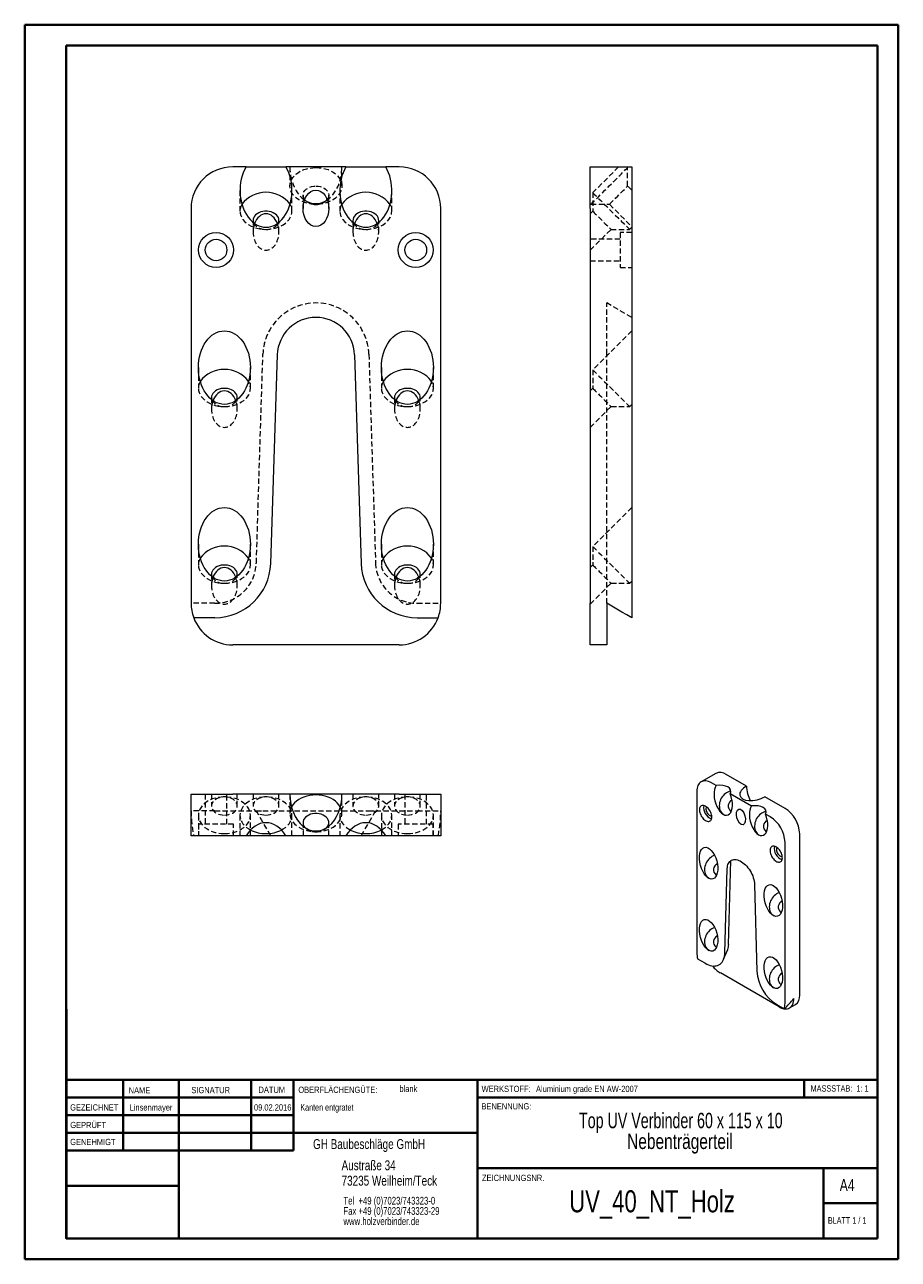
# Model space of a CAD drawing. Header units: millimetres. Extents: x 0 to 353, y 0 to 297.
# Tile 1 of 2: x 0 to 210, y 0 to 297. Entities that reach past the tile are written whole.
import ezdxf

# ---------------------------------------------------------------- set-up
doc = ezdxf.new("R2010")
doc.units = ezdxf.units.MM
doc.linetypes.add('HIDDEN', pattern=[1.905, 1.27, -0.635])
doc.styles.add('SLDTEXTSTYLE0', font='TXT', dxfattribs={"width": 0.75})
doc.styles.add('SLDTEXTSTYLE1', font='TXT', dxfattribs={"width": 0.681818})
doc.styles.add('SLDTEXTSTYLE2', font='TXT', dxfattribs={"width": 0.7})
doc.styles.add('SLDTEXTSTYLE3', font='TXT', dxfattribs={"width": 0.691667})

# ---------------------------------------------------------------- blocks, each defined once
blk = doc.blocks.new('SW_NOTE_0')
at = {"color": 0, "linetype": 'Continuous', "lineweight": 0, "char_height": 1.8521, "attachment_point": 1, "style": 'SLDTEXTSTYLE0'}
for s, insert in [('Tel  +49 (0)7023/743323-0', (0, 2.39)), ('Fax +49 (0)7023/743323-29', (0, -0.08)), ('www.holzverbinder.de', (0, -2.55))]:
    blk.add_mtext(s, dxfattribs=dict(at, insert=insert))

msp = doc.modelspace()

# ---------------------------------------------------------------- linework, layer by layer
at = {"color": 7, "linetype": 'Continuous', "lineweight": 40}
for p, q in [((0.08, 0.21), (0.08, 297.21)), ((0.08, 297.21), (210.08, 297.21)), ((210.08, 0.21), (210.08, 297.21)), ((210.08, 292.21), (210.08, 297.21)), ((10.08, 292.21), (205.08, 292.21)), ((10.08, 5.21), (10.08, 292.21)), ((205.08, 5.21), (205.08, 292.21)), ((10.11, 60.37), (10.11, 5.12)), ((205.08, 43.37), (10.11, 43.37)), ((23.71, 43.37), (23.71, 26.37)), ((37.1, 43.37), (37.1, 5.12)), ((54.51, 43.37), (54.51, 26.38)), ((64.71, 26.39), (64.71, 43.37)), ((108.91, 43.37), (108.91, 5.12)), ((187.47, 39.12), (187.47, 43.37)), ((64.71, 39.1), (10.11, 39.1)), ((205.08, 39.12), (108.91, 39.12)), ((64.71, 34.87), (10.11, 34.87)), ((108.91, 30.62), (10.11, 30.62)), ((64.71, 26.39), (10.11, 26.37)), ((108.91, 22.12), (205.08, 22.12)), ((192.08, 5.21), (192.08, 22.21)), ((37.1, 17.87), (10.11, 17.87)), ((10.11, 13.71), (10.08, 13.71)), ((205.08, 13.71), (192.08, 13.71)), ((10.11, 9.46), (10.08, 9.46)), ((10.08, 5.21), (205.08, 5.21)), ((205.08, 5.21), (180.99, 5.21)), ((0.08, 0.21), (210.08, 0.21))]:
    msp.add_line(p, q, dxfattribs=at)
at = {"color": 7, "linetype": 'Continuous', "lineweight": 15}
for p, q in [((53.3, 263.02), (50.08, 263.02)), ((53.3, 263.02), (62.87, 263.02)), ((77.3, 263.02), (62.87, 263.02)), ((77.3, 263.02), (86.87, 263.02)), ((90.08, 263.02), (86.87, 263.02)), ((136.01, 253.02), (136.01, 263.02)), ((136.01, 263.02), (146.01, 263.02)), ((146.01, 263.02), (146.01, 253.02)), ((40.08, 253.02), (40.08, 158.02)), ((100.08, 158.02), (100.08, 253.02)), ((136.01, 253.02), (136.01, 158.02)), ((146.01, 253.02), (146.01, 158.02)), ((59.22, 167.6), (60.81, 217.82)), ((79.36, 217.82), (80.95, 167.6)), ((136.01, 148.02), (136.01, 158.02)), ((140.01, 158.02), (140.01, 148.02)), ((146.01, 158.02), (146.01, 154.56)), ((45.76, 154.56), (40.7, 154.56)), ((94.41, 154.56), (99.46, 154.56)), ((90.08, 148.02), (50.08, 148.02)), ((140.01, 148.02), (136.01, 148.02)), ((166.21, 117.11), (162.68, 115.07)), ((173.57, 114.05), (168.71, 116.86)), ((166.31, 114.16), (165.17, 114.82)), ((40.08, 102.09), (40.08, 112.09)), ((40.08, 112.09), (50.08, 112.09)), ((63.83, 112.09), (50.08, 112.09)), ((76.33, 112.09), (63.83, 112.09)), ((90.08, 112.09), (76.33, 112.09)), ((90.08, 112.09), (100.08, 112.09)), ((100.08, 112.09), (100.08, 102.09)), ((161.64, 112.78), (161.64, 73.99)), ((174.8, 109.26), (169.7, 112.21)), ((182.85, 108.7), (177.99, 111.5)), ((169.77, 108.06), (169.93, 107.98)), ((179.32, 106.65), (178.18, 107.31)), ((50.08, 102.09), (40.08, 102.09)), ((53.3, 102.09), (50.08, 102.09)), ((62.87, 102.09), (53.3, 102.09)), ((77.3, 102.09), (62.87, 102.09)), ((86.87, 102.09), (77.3, 102.09)), ((90.08, 102.09), (86.87, 102.09)), ((100.08, 102.09), (90.08, 102.09)), ((178.25, 103.16), (178.41, 103.08)), ((186.39, 63.79), (186.39, 102.57)), ((182.85, 61.75), (182.85, 100.53)), ((169.3, 75.97), (169.86, 96.14)), ((166.23, 92.7), (166.39, 92.62)), ((168.4, 73.99), (168.97, 94.18)), ((175.53, 90.39), (176.09, 69.56)), ((181.79, 83.72), (181.95, 83.64)), ((166.23, 75.35), (166.39, 75.27)), ((168.09, 72.39), (169.07, 74.78)), ((163.65, 71.42), (161.86, 72.45)), ((181.44, 60.93), (167.3, 69.09)), ((181.79, 66.37), (181.95, 66.29)), ((180.85, 61.49), (182.63, 60.46)), ((183.94, 60.68), (185.35, 61.5))]:
    msp.add_line(p, q, dxfattribs=at)
at = {"color": 7, "linetype": 'HIDDEN', "lineweight": 0}
for p, q in [((63.83, 263.02), (63.83, 258.42)), ((76.33, 258.42), (76.33, 263.02)), ((142.85, 263.02), (136.64, 256.81)), ((145.02, 262.84), (144.85, 263.02)), ((145.02, 258.39), (145.02, 262.84)), ((51.83, 257.34), (51.83, 252.39)), ((64.33, 252.39), (64.33, 257.34)), ((66.98, 256.2), (66.98, 253.02)), ((73.18, 253.02), (73.18, 256.2)), ((75.83, 257.34), (75.83, 252.39)), ((88.33, 252.39), (88.33, 257.34)), ((136.64, 256.81), (136.64, 252.35)), ((146.01, 257.4), (145.02, 258.39)), ((136.01, 254.18), (136.18, 254.01)), ((136.18, 254.01), (140.64, 254.01)), ((140.64, 254.01), (146.01, 248.64)), ((54.98, 250.16), (54.98, 247.34)), ((61.18, 247.34), (61.18, 250.16)), ((78.98, 250.16), (78.98, 247.34)), ((85.18, 247.34), (85.18, 250.16)), ((136.64, 252.35), (136.01, 251.72)), ((136.01, 242.95), (141.02, 247.97)), ((141.02, 247.97), (145.48, 247.97)), ((143.21, 247.22), (143.21, 238.82)), ((146.01, 247.22), (143.21, 247.22)), ((145.48, 247.97), (146.01, 248.5)), ((143.21, 245.62), (136.01, 245.62)), ((136.01, 240.42), (143.21, 240.42)), ((143.21, 238.82), (146.01, 238.82)), ((140.01, 217.93), (140.01, 230.27)), ((146.01, 226.81), (140.01, 230.27)), ((146.01, 223.56), (136.64, 214.19)), ((55.76, 167.7), (57.34, 217.93)), ((82.82, 217.93), (84.41, 167.7)), ((140.01, 167.7), (140.01, 217.93)), ((41.83, 214.72), (41.83, 209.77)), ((54.33, 209.77), (54.33, 214.72)), ((85.83, 214.72), (85.83, 209.77)), ((98.33, 209.77), (98.33, 214.72)), ((136.64, 214.19), (136.64, 209.74)), ((136.64, 209.74), (136.01, 209.1)), ((44.98, 207.55), (44.98, 204.72)), ((51.18, 204.72), (51.18, 207.55)), ((88.98, 207.55), (88.98, 204.72)), ((95.18, 204.72), (95.18, 207.55)), ((136.01, 200.34), (141.03, 205.35)), ((141.03, 205.35), (145.48, 205.35)), ((145.48, 205.35), (146.01, 205.88)), ((146.01, 181.06), (136.64, 171.69)), ((41.83, 172.22), (41.83, 167.27)), ((54.33, 167.27), (54.33, 172.22)), ((85.83, 172.22), (85.83, 167.27)), ((98.33, 167.27), (98.33, 172.22)), ((136.64, 171.69), (136.64, 167.24)), ((136.64, 167.24), (136.01, 166.6)), ((140.01, 158.02), (140.01, 167.7)), ((44.98, 165.05), (44.98, 162.22)), ((51.18, 162.22), (51.18, 165.05)), ((88.98, 165.05), (88.98, 162.22)), ((95.18, 162.22), (95.18, 165.05)), ((145.48, 162.85), (146.01, 163.38)), ((136.01, 157.84), (141.03, 162.85)), ((141.03, 162.85), (145.48, 162.85)), ((45.76, 158.02), (40.08, 158.02)), ((94.41, 158.02), (100.08, 158.02)), ((43.48, 112.09), (43.48, 104.89)), ((44.98, 112.09), (44.98, 109.26)), ((48.68, 104.89), (48.68, 112.09)), ((51.18, 109.26), (51.18, 112.09)), ((54.98, 112.09), (54.98, 109.26)), ((61.18, 109.26), (61.18, 112.09)), ((63.83, 112.09), (63.83, 107.49)), ((76.33, 107.49), (76.33, 112.09)), ((78.98, 112.09), (78.98, 109.26)), ((85.18, 109.26), (85.18, 112.09)), ((88.98, 112.09), (88.98, 109.26)), ((91.48, 112.09), (91.48, 104.89)), ((95.18, 109.26), (95.18, 112.09)), ((96.68, 104.89), (96.68, 112.09)), ((45.76, 108.09), (40.08, 108.09)), ((41.83, 107.03), (41.83, 102.09)), ((45.76, 108.09), (55.76, 108.09)), ((51.83, 107.04), (51.83, 102.09)), ((54.33, 102.09), (54.33, 107.03)), ((59.22, 102.09), (55.76, 108.09)), ((55.76, 108.09), (57.34, 108.09)), ((57.34, 108.09), (82.82, 108.09)), ((64.33, 102.09), (64.33, 107.04)), ((75.83, 107.04), (75.83, 102.09)), ((80.95, 102.09), (84.41, 108.09)), ((82.82, 108.09), (84.41, 108.09)), ((84.41, 108.09), (94.41, 108.09)), ((85.83, 107.03), (85.83, 102.09)), ((88.33, 102.09), (88.33, 107.04)), ((94.41, 108.09), (100.08, 108.09)), ((98.33, 102.09), (98.33, 107.03)), ((50.28, 104.89), (41.88, 104.89)), ((41.88, 104.89), (41.88, 102.09)), ((50.28, 102.09), (50.28, 104.89)), ((66.98, 105.26), (66.98, 102.09)), ((73.18, 102.09), (73.18, 105.26)), ((98.28, 104.89), (89.88, 104.89)), ((89.88, 104.89), (89.88, 102.09)), ((98.28, 102.09), (98.28, 104.89))]:
    msp.add_line(p, q, dxfattribs=at)
at = {"color": 7, "linetype": 'Continuous', "lineweight": 0}
for p, q in [((64.71, 39.12), (10.11, 39.12)), ((23.71, 5.21), (23.71, 5.12)), ((54.51, 5.21), (54.51, 5.12))]:
    msp.add_line(p, q, dxfattribs=at)
at = {"color": 7, "linetype": 'HIDDEN', "lineweight": 0, "flags": 128}
for points in [[(70.08, 262.84), (70.84, 262.81), (71.58, 262.72), (72.3, 262.56), (72.99, 262.34), (73.63, 262.06), (74.23, 261.73), (74.76, 261.36), (75.23, 260.93), (75.62, 260.48), (75.93, 259.99), (76.15, 259.48), (76.29, 258.96), (76.33, 258.42), (76.29, 257.89), (76.15, 257.37), (75.93, 256.86), (75.62, 256.37), (75.23, 255.91), (74.76, 255.49), (74.23, 255.12), (73.63, 254.79), (72.99, 254.51), (72.3, 254.29), (71.58, 254.13), (70.84, 254.04), (70.08, 254.01), (69.33, 254.04), (68.59, 254.13), (67.87, 254.29), (67.18, 254.51), (66.53, 254.79), (65.94, 255.12), (65.41, 255.49), (64.94, 255.91), (64.55, 256.37), (64.24, 256.86), (64.01, 257.37), (63.88, 257.89), (63.83, 258.42), (63.88, 258.96), (64.01, 259.48), (64.24, 259.99), (64.55, 260.48), (64.94, 260.93), (65.41, 261.36), (65.94, 261.73), (66.53, 262.06), (67.18, 262.34), (67.87, 262.56), (68.59, 262.72), (69.33, 262.81), (70.08, 262.84)], [(136.18, 254.01), (136.22, 254.04), (136.31, 254.13), (136.47, 254.29), (136.69, 254.51), (136.97, 254.79), (137.3, 255.12), (137.67, 255.49), (138.09, 255.91), (138.55, 256.37), (139.04, 256.86), (139.55, 257.37), (140.07, 257.89), (140.6, 258.42), (141.14, 258.96), (141.66, 259.48), (142.17, 259.99), (142.66, 260.48), (143.11, 260.93), (143.53, 261.36), (143.91, 261.73), (144.24, 262.06), (144.52, 262.34), (144.74, 262.56), (144.89, 262.72), (144.99, 262.81), (145.02, 262.84)], [(67.37, 255.14), (67.32, 255.21), (67.12, 255.56), (67.01, 255.92), (66.99, 256.29), (67.05, 256.66), (67.21, 257.01), (67.44, 257.35), (67.76, 257.65), (68.14, 257.9), (68.57, 258.11), (69.05, 258.26), (69.56, 258.36), (70.08, 258.39)], [(70.08, 258.39), (70.61, 258.36), (71.12, 258.26), (71.6, 258.11), (72.03, 257.9), (72.41, 257.65), (72.72, 257.35), (72.96, 257.01), (73.11, 256.66), (73.18, 256.29), (73.16, 255.92), (73.05, 255.56), (72.85, 255.21), (72.8, 255.14)], [(136.64, 256.81), (136.67, 256.77), (136.77, 256.68), (136.93, 256.52), (137.14, 256.3), (137.42, 256.02), (137.75, 255.7), (138.13, 255.32), (138.55, 254.9), (139, 254.44), (139.49, 253.95), (140, 253.45), (140.52, 252.92), (141.06, 252.39), (141.59, 251.85), (142.12, 251.33), (142.62, 250.82), (143.11, 250.33), (143.57, 249.88), (143.99, 249.46), (144.37, 249.08), (144.69, 248.75), (144.97, 248.47), (145.19, 248.26), (145.35, 248.1), (145.44, 248), (145.48, 247.97), (145.48, 247.97)], [(140.64, 254.01), (140.65, 254.01), (140.71, 254.08), (140.83, 254.2), (141.01, 254.38), (141.25, 254.61), (141.53, 254.89), (141.84, 255.21), (142.19, 255.56), (142.55, 255.92), (142.92, 256.29), (143.29, 256.66), (143.65, 257.01), (143.98, 257.35), (144.28, 257.65), (144.54, 257.9), (144.74, 258.11), (144.9, 258.26), (144.99, 258.36), (145.02, 258.39)], [(52.29, 254.04), (52.24, 253.95), (52.01, 253.45), (51.88, 252.92), (51.83, 252.39), (51.88, 251.85), (52.01, 251.33), (52.24, 250.82), (52.55, 250.33), (52.94, 249.88), (53.41, 249.46), (53.94, 249.08), (54.53, 248.75), (55.18, 248.47), (55.87, 248.26), (56.59, 248.1), (57.33, 248), (58.08, 247.97)], [(58.08, 247.97), (58.84, 248), (59.58, 248.1), (60.3, 248.26), (60.99, 248.47), (61.63, 248.75), (62.23, 249.08), (62.76, 249.46), (63.23, 249.88), (63.62, 250.33), (63.93, 250.82), (64.15, 251.33), (64.29, 251.85), (64.33, 252.39), (64.29, 252.92), (64.15, 253.45), (63.93, 253.95), (63.88, 254.04)], [(76.29, 254.04), (76.24, 253.95), (76.01, 253.45), (75.88, 252.92), (75.83, 252.39), (75.88, 251.85), (76.01, 251.33), (76.24, 250.82), (76.55, 250.33), (76.94, 249.88), (77.41, 249.46), (77.94, 249.08), (78.53, 248.75), (79.18, 248.47), (79.87, 248.26), (80.59, 248.1), (81.33, 248), (82.08, 247.97)], [(82.08, 247.97), (82.84, 248), (83.58, 248.1), (84.3, 248.26), (84.99, 248.47), (85.63, 248.75), (86.23, 249.08), (86.76, 249.46), (87.23, 249.88), (87.62, 250.33), (87.93, 250.82), (88.15, 251.33), (88.29, 251.85), (88.33, 252.39), (88.29, 252.92), (88.15, 253.45), (87.93, 253.95), (87.88, 254.04)], [(136.64, 252.35), (136.65, 252.34), (136.71, 252.28), (136.83, 252.16), (137.01, 251.98), (137.25, 251.74), (137.53, 251.46), (137.84, 251.15), (138.19, 250.8), (138.55, 250.44), (138.92, 250.07), (139.29, 249.7), (139.65, 249.34), (139.98, 249.01), (140.28, 248.71), (140.54, 248.45), (140.74, 248.25), (140.9, 248.09), (140.99, 248), (141.02, 247.97), (141.02, 247.97)], [(136.64, 214.19), (136.67, 214.16), (136.77, 214.06), (136.93, 213.91), (137.15, 213.69), (137.42, 213.41), (137.75, 213.08), (138.13, 212.7), (138.55, 212.28), (139.01, 211.83), (139.49, 211.34), (140, 210.83), (140.53, 210.31), (141.06, 209.77), (141.59, 209.24), (142.12, 208.72), (142.63, 208.21), (143.11, 207.72), (143.57, 207.26), (143.99, 206.84), (144.37, 206.47), (144.7, 206.14), (144.97, 205.86), (145.19, 205.64), (145.35, 205.48), (145.45, 205.39), (145.48, 205.35)], [(42.28, 211.42), (42.24, 211.34), (42.01, 210.83), (41.88, 210.31), (41.83, 209.77), (41.88, 209.24), (42.01, 208.72), (42.24, 208.21), (42.55, 207.72), (42.94, 207.26), (43.41, 206.84), (43.94, 206.47), (44.53, 206.14), (45.18, 205.86), (45.87, 205.64), (46.59, 205.48), (47.33, 205.39), (48.08, 205.35)], [(48.08, 205.35), (48.84, 205.39), (49.58, 205.48), (50.3, 205.64), (50.99, 205.86), (51.63, 206.14), (52.23, 206.47), (52.76, 206.84), (53.23, 207.26), (53.62, 207.72), (53.93, 208.21), (54.15, 208.72), (54.29, 209.24), (54.33, 209.77), (54.29, 210.31), (54.15, 210.83), (53.93, 211.34), (53.88, 211.42)], [(86.28, 211.42), (86.24, 211.34), (86.01, 210.83), (85.88, 210.31), (85.83, 209.77), (85.88, 209.24), (86.01, 208.72), (86.24, 208.21), (86.55, 207.72), (86.94, 207.26), (87.41, 206.84), (87.94, 206.47), (88.53, 206.14), (89.18, 205.86), (89.87, 205.64), (90.59, 205.48), (91.33, 205.39), (92.08, 205.35)], [(92.08, 205.35), (92.84, 205.39), (93.58, 205.48), (94.3, 205.64), (94.99, 205.86), (95.63, 206.14), (96.23, 206.47), (96.76, 206.84), (97.23, 207.26), (97.62, 207.72), (97.93, 208.21), (98.15, 208.72), (98.29, 209.24), (98.33, 209.77), (98.29, 210.31), (98.15, 210.83), (97.93, 211.34), (97.88, 211.42)], [(136.64, 209.74), (136.65, 209.73), (136.71, 209.67), (136.84, 209.54), (137.02, 209.36), (137.25, 209.13), (137.53, 208.85), (137.85, 208.53), (138.19, 208.19), (138.56, 207.82), (138.93, 207.45), (139.3, 207.08), (139.65, 206.73), (139.98, 206.4), (140.28, 206.1), (140.54, 205.84), (140.75, 205.63), (140.9, 205.48), (140.99, 205.39), (141.03, 205.35), (141.03, 205.35)], [(136.64, 171.69), (136.67, 171.66), (136.77, 171.56), (136.93, 171.41), (137.15, 171.19), (137.42, 170.91), (137.75, 170.58), (138.13, 170.2), (138.55, 169.78), (139.01, 169.33), (139.49, 168.84), (140, 168.33), (140.53, 167.81), (141.06, 167.27), (141.59, 166.74), (142.12, 166.22), (142.63, 165.71), (143.11, 165.22), (143.57, 164.76), (143.99, 164.34), (144.37, 163.97), (144.7, 163.64), (144.97, 163.36), (145.19, 163.14), (145.35, 162.98), (145.45, 162.89), (145.48, 162.85)], [(42.28, 168.92), (42.24, 168.84), (42.01, 168.33), (41.88, 167.81), (41.83, 167.27), (41.88, 166.74), (42.01, 166.22), (42.24, 165.71), (42.55, 165.22), (42.94, 164.76), (43.41, 164.34), (43.94, 163.97), (44.53, 163.64), (45.18, 163.36), (45.87, 163.14), (46.59, 162.98), (47.33, 162.89), (48.08, 162.85)], [(48.08, 162.85), (48.84, 162.89), (49.58, 162.98), (50.3, 163.14), (50.99, 163.36), (51.63, 163.64), (52.23, 163.97), (52.76, 164.34), (53.23, 164.76), (53.62, 165.22), (53.93, 165.71), (54.15, 166.22), (54.29, 166.74), (54.33, 167.27), (54.29, 167.81), (54.15, 168.33), (53.93, 168.84), (53.88, 168.92)], [(86.28, 168.92), (86.24, 168.84), (86.01, 168.33), (85.88, 167.81), (85.83, 167.27), (85.88, 166.74), (86.01, 166.22), (86.24, 165.71), (86.55, 165.22), (86.94, 164.76), (87.41, 164.34), (87.94, 163.97), (88.53, 163.64), (89.18, 163.36), (89.87, 163.14), (90.59, 162.98), (91.33, 162.89), (92.08, 162.85)], [(92.08, 162.85), (92.84, 162.89), (93.58, 162.98), (94.3, 163.14), (94.99, 163.36), (95.63, 163.64), (96.23, 163.97), (96.76, 164.34), (97.23, 164.76), (97.62, 165.22), (97.93, 165.71), (98.15, 166.22), (98.29, 166.74), (98.33, 167.27), (98.29, 167.81), (98.15, 168.33), (97.93, 168.84), (97.88, 168.92)], [(136.64, 167.24), (136.65, 167.23), (136.71, 167.17), (136.84, 167.04), (137.02, 166.86), (137.25, 166.63), (137.53, 166.35), (137.85, 166.03), (138.19, 165.69), (138.56, 165.32), (138.93, 164.95), (139.3, 164.58), (139.65, 164.23), (139.98, 163.9), (140.28, 163.6), (140.54, 163.34), (140.75, 163.13), (140.9, 162.98), (140.99, 162.89), (141.03, 162.85)], [(48.08, 102.61), (48.84, 102.65), (49.58, 102.74), (50.3, 102.9), (50.99, 103.12), (51.63, 103.4), (52.23, 103.73), (52.76, 104.1), (53.23, 104.52), (53.62, 104.98), (53.93, 105.47), (54.15, 105.98), (54.29, 106.5), (54.33, 107.03), (54.29, 107.57), (54.15, 108.09), (53.93, 108.6), (53.62, 109.09), (53.23, 109.54), (52.76, 109.96), (52.23, 110.34), (51.63, 110.67), (50.99, 110.95), (50.3, 111.17), (49.58, 111.32), (48.84, 111.42), (48.08, 111.45), (47.33, 111.42), (46.59, 111.32), (45.87, 111.17), (45.18, 110.95), (44.53, 110.67), (43.94, 110.34), (43.41, 109.96), (42.94, 109.54), (42.55, 109.09), (42.24, 108.6), (42.01, 108.09), (41.88, 107.57), (41.83, 107.03), (41.88, 106.5), (42.01, 105.98), (42.24, 105.47), (42.55, 104.98), (42.94, 104.52), (43.41, 104.1), (43.94, 103.73), (44.53, 103.4), (45.18, 103.12), (45.87, 102.9), (46.59, 102.74), (47.33, 102.65), (48.08, 102.61)], [(48.08, 107.07), (48.61, 107.1), (49.12, 107.19), (49.6, 107.35), (50.03, 107.56), (50.41, 107.81), (50.72, 108.11), (50.96, 108.44), (51.11, 108.8), (51.18, 109.17), (51.16, 109.54), (51.05, 109.9), (50.85, 110.25), (50.58, 110.56), (50.23, 110.84), (49.82, 111.08), (49.36, 111.26), (48.86, 111.38), (48.35, 111.45), (47.82, 111.45), (47.3, 111.38), (46.81, 111.26), (46.35, 111.08), (45.94, 110.84), (45.59, 110.56), (45.32, 110.25), (45.12, 109.9), (45.01, 109.54), (44.99, 109.17), (45.05, 108.8), (45.21, 108.44), (45.44, 108.11), (45.76, 107.81), (46.14, 107.56), (46.57, 107.35), (47.05, 107.19), (47.56, 107.1), (48.08, 107.07)], [(61.82, 103.49), (62.23, 103.73), (62.76, 104.11), (63.23, 104.53), (63.62, 104.98), (63.93, 105.47), (64.15, 105.98), (64.29, 106.5), (64.33, 107.04), (64.29, 107.57), (64.15, 108.09), (63.93, 108.6), (63.62, 109.09), (63.23, 109.55), (62.76, 109.97), (62.23, 110.35), (61.63, 110.67), (60.99, 110.95), (60.3, 111.17), (59.58, 111.33), (58.84, 111.42), (58.08, 111.46), (57.33, 111.42), (56.59, 111.33), (55.87, 111.17), (55.18, 110.95), (54.53, 110.67), (53.94, 110.35), (53.41, 109.97), (52.94, 109.55), (52.55, 109.09), (52.24, 108.6), (52.01, 108.09), (51.88, 107.57), (51.83, 107.04), (51.88, 106.5), (52.01, 105.98), (52.24, 105.47), (52.55, 104.98), (52.94, 104.53), (53.41, 104.11), (53.94, 103.73), (54.35, 103.49)], [(58.08, 107.07), (58.61, 107.1), (59.12, 107.2), (59.6, 107.35), (60.03, 107.56), (60.41, 107.82), (60.72, 108.12), (60.96, 108.45), (61.11, 108.8), (61.18, 109.17), (61.16, 109.54), (61.05, 109.91), (60.85, 110.25), (60.58, 110.57), (60.23, 110.85), (59.82, 111.08), (59.36, 111.26), (58.86, 111.39), (58.35, 111.45), (57.82, 111.45), (57.3, 111.39), (56.81, 111.26), (56.35, 111.08), (55.94, 110.85), (55.59, 110.57), (55.32, 110.25), (55.12, 109.91), (55.01, 109.54), (54.99, 109.17), (55.05, 108.8), (55.21, 108.45), (55.44, 108.12), (55.76, 107.82), (56.14, 107.56), (56.57, 107.35), (57.05, 107.2), (57.56, 107.1), (58.08, 107.07)], [(85.82, 103.49), (86.23, 103.73), (86.76, 104.11), (87.23, 104.53), (87.62, 104.98), (87.93, 105.47), (88.15, 105.98), (88.29, 106.5), (88.33, 107.04), (88.29, 107.57), (88.15, 108.09), (87.93, 108.6), (87.62, 109.09), (87.23, 109.55), (86.76, 109.97), (86.23, 110.35), (85.63, 110.67), (84.99, 110.95), (84.3, 111.17), (83.58, 111.33), (82.84, 111.42), (82.08, 111.46), (81.33, 111.42), (80.59, 111.33), (79.87, 111.17), (79.18, 110.95), (78.53, 110.67), (77.94, 110.35), (77.41, 109.97), (76.94, 109.55), (76.55, 109.09), (76.24, 108.6), (76.01, 108.09), (75.88, 107.57), (75.83, 107.04), (75.88, 106.5), (76.01, 105.98), (76.24, 105.47), (76.55, 104.98), (76.94, 104.53), (77.41, 104.11), (77.94, 103.73), (78.35, 103.49)], [(82.08, 107.07), (82.61, 107.1), (83.12, 107.2), (83.6, 107.35), (84.03, 107.56), (84.41, 107.82), (84.72, 108.12), (84.96, 108.45), (85.11, 108.8), (85.18, 109.17), (85.16, 109.54), (85.05, 109.91), (84.85, 110.25), (84.58, 110.57), (84.23, 110.85), (83.82, 111.08), (83.36, 111.26), (82.86, 111.39), (82.35, 111.45), (81.82, 111.45), (81.3, 111.39), (80.81, 111.26), (80.35, 111.08), (79.94, 110.85), (79.59, 110.57), (79.32, 110.25), (79.12, 109.91), (79.01, 109.54), (78.99, 109.17), (79.05, 108.8), (79.21, 108.45), (79.44, 108.12), (79.76, 107.82), (80.14, 107.56), (80.57, 107.35), (81.05, 107.2), (81.56, 107.1), (82.08, 107.07)], [(92.08, 102.61), (92.84, 102.65), (93.58, 102.74), (94.3, 102.9), (94.99, 103.12), (95.63, 103.4), (96.23, 103.73), (96.76, 104.1), (97.23, 104.52), (97.62, 104.98), (97.93, 105.47), (98.15, 105.98), (98.29, 106.5), (98.33, 107.03), (98.29, 107.57), (98.15, 108.09), (97.93, 108.6), (97.62, 109.09), (97.23, 109.54), (96.76, 109.96), (96.23, 110.34), (95.63, 110.67), (94.99, 110.95), (94.3, 111.17), (93.58, 111.32), (92.84, 111.42), (92.08, 111.45), (91.33, 111.42), (90.59, 111.32), (89.87, 111.17), (89.18, 110.95), (88.53, 110.67), (87.94, 110.34), (87.41, 109.96), (86.94, 109.54), (86.55, 109.09), (86.24, 108.6), (86.01, 108.09), (85.88, 107.57), (85.83, 107.03), (85.88, 106.5), (86.01, 105.98), (86.24, 105.47), (86.55, 104.98), (86.94, 104.52), (87.41, 104.1), (87.94, 103.73), (88.53, 103.4), (89.18, 103.12), (89.87, 102.9), (90.59, 102.74), (91.33, 102.65), (92.08, 102.61)], [(92.08, 107.07), (92.61, 107.1), (93.12, 107.19), (93.6, 107.35), (94.03, 107.56), (94.41, 107.81), (94.72, 108.11), (94.96, 108.44), (95.11, 108.8), (95.18, 109.17), (95.16, 109.54), (95.05, 109.9), (94.85, 110.25), (94.58, 110.56), (94.23, 110.84), (93.82, 111.08), (93.36, 111.26), (92.86, 111.38), (92.35, 111.45), (91.82, 111.45), (91.3, 111.38), (90.81, 111.26), (90.35, 111.08), (89.94, 110.84), (89.59, 110.56), (89.32, 110.25), (89.12, 109.9), (89.01, 109.54), (88.99, 109.17), (89.05, 108.8), (89.21, 108.44), (89.44, 108.11), (89.76, 107.81), (90.14, 107.56), (90.57, 107.35), (91.05, 107.19), (91.56, 107.1), (92.08, 107.07)], [(64.22, 109.02), (64.01, 108.55), (63.88, 108.02), (63.83, 107.49), (63.88, 106.96), (64.01, 106.43), (64.24, 105.92), (64.55, 105.44), (64.94, 104.98), (65.41, 104.56), (65.94, 104.18), (66.53, 103.85), (67.18, 103.58), (67.87, 103.36), (68.59, 103.2), (69.33, 103.1), (70.08, 103.07)], [(70.08, 103.07), (70.84, 103.1), (71.58, 103.2), (72.3, 103.36), (72.99, 103.58), (73.63, 103.85), (74.23, 104.18), (74.76, 104.56), (75.23, 104.98), (75.62, 105.44), (75.93, 105.92), (76.15, 106.43), (76.29, 106.96), (76.33, 107.49), (76.29, 108.02), (76.15, 108.55), (75.95, 109.02)]]:
    msp.add_lwpolyline(points, dxfattribs=at)
at = {"color": 7, "linetype": 'Continuous', "lineweight": 15, "flags": 128}
for points in [[(61.07, 249.57), (61.11, 249.7), (61.18, 250.07), (61.16, 250.44), (61.05, 250.8), (60.85, 251.15), (60.58, 251.46), (60.23, 251.74), (59.82, 251.98), (59.36, 252.16), (58.86, 252.28), (58.35, 252.34), (57.82, 252.34), (57.3, 252.28), (56.81, 252.16), (56.35, 251.98), (55.94, 251.74), (55.59, 251.46), (55.32, 251.15), (55.12, 250.8), (55.01, 250.44), (54.99, 250.07), (55.05, 249.7), (55.1, 249.57)], [(85.07, 249.57), (85.11, 249.7), (85.18, 250.07), (85.16, 250.44), (85.05, 250.8), (84.85, 251.15), (84.58, 251.46), (84.23, 251.74), (83.82, 251.98), (83.36, 252.16), (82.86, 252.28), (82.35, 252.34), (81.82, 252.34), (81.3, 252.28), (80.81, 252.16), (80.35, 251.98), (79.94, 251.74), (79.59, 251.46), (79.32, 251.15), (79.12, 250.8), (79.01, 250.44), (78.99, 250.07), (79.05, 249.7), (79.1, 249.57)], [(51.07, 206.95), (51.11, 207.08), (51.18, 207.45), (51.16, 207.82), (51.05, 208.19), (50.85, 208.53), (50.58, 208.85), (50.23, 209.13), (49.82, 209.36), (49.36, 209.54), (48.86, 209.67), (48.35, 209.73), (47.82, 209.73), (47.3, 209.67), (46.81, 209.54), (46.35, 209.36), (45.94, 209.13), (45.59, 208.85), (45.32, 208.53), (45.12, 208.19), (45.01, 207.82), (44.99, 207.45), (45.05, 207.08), (45.1, 206.95)], [(95.07, 206.95), (95.11, 207.08), (95.18, 207.45), (95.16, 207.82), (95.05, 208.19), (94.85, 208.53), (94.58, 208.85), (94.23, 209.13), (93.82, 209.36), (93.36, 209.54), (92.86, 209.67), (92.35, 209.73), (91.82, 209.73), (91.3, 209.67), (90.81, 209.54), (90.35, 209.36), (89.94, 209.13), (89.59, 208.85), (89.32, 208.53), (89.12, 208.19), (89.01, 207.82), (88.99, 207.45), (89.05, 207.08), (89.1, 206.95)], [(51.07, 164.45), (51.11, 164.58), (51.18, 164.95), (51.16, 165.32), (51.05, 165.69), (50.85, 166.03), (50.58, 166.35), (50.23, 166.63), (49.82, 166.86), (49.36, 167.04), (48.86, 167.17), (48.35, 167.23), (47.82, 167.23), (47.3, 167.17), (46.81, 167.04), (46.35, 166.86), (45.94, 166.63), (45.59, 166.35), (45.32, 166.03), (45.12, 165.69), (45.01, 165.32), (44.99, 164.95), (45.05, 164.58), (45.1, 164.45)], [(95.07, 164.45), (95.11, 164.58), (95.18, 164.95), (95.16, 165.32), (95.05, 165.69), (94.85, 166.03), (94.58, 166.35), (94.23, 166.63), (93.82, 166.86), (93.36, 167.04), (92.86, 167.17), (92.35, 167.23), (91.82, 167.23), (91.3, 167.17), (90.81, 167.04), (90.35, 166.86), (89.94, 166.63), (89.59, 166.35), (89.32, 166.03), (89.12, 165.69), (89.01, 165.32), (88.99, 164.95), (89.05, 164.58), (89.1, 164.45)], [(146.01, 154.56), (144.84, 155.23), (143.66, 155.91), (142.45, 156.61), (141.23, 157.31), (140.01, 158.02)], [(165.17, 114.82), (164.83, 115), (164.49, 115.14), (164.15, 115.24), (163.82, 115.29), (163.51, 115.3), (163.21, 115.26), (162.93, 115.19), (162.67, 115.07), (162.44, 114.9), (162.24, 114.7), (162.06, 114.46), (161.91, 114.18), (161.79, 113.87), (161.71, 113.53), (161.66, 113.17), (161.64, 112.78)], [(75.95, 109.02), (75.93, 109.06), (75.62, 109.54), (75.23, 110), (74.76, 110.42), (74.23, 110.8), (73.63, 111.13), (72.99, 111.4), (72.3, 111.62), (71.58, 111.78), (70.84, 111.88), (70.08, 111.91), (69.33, 111.88), (68.59, 111.78), (67.87, 111.62), (67.18, 111.4), (66.53, 111.13), (65.94, 110.8), (65.41, 110.42), (64.94, 110), (64.55, 109.54), (64.24, 109.06), (64.22, 109.02)], [(169.82, 112.81), (169.78, 112.81), (169.46, 112.73), (169.14, 112.6), (168.82, 112.44), (168.52, 112.24), (168.24, 112.01), (167.98, 111.74), (167.75, 111.45), (167.54, 111.13), (167.37, 110.79), (167.23, 110.45), (167.13, 110.09), (167.07, 109.73), (167.05, 109.37), (167.06, 109.02), (167.12, 108.68), (167.21, 108.35), (167.34, 108.05), (167.51, 107.78), (167.71, 107.53), (167.94, 107.32), (168.1, 107.21)], [(72.63, 104.02), (72.72, 104.11), (72.96, 104.45), (73.11, 104.8), (73.18, 105.17), (73.16, 105.54), (73.05, 105.91), (72.85, 106.25), (72.58, 106.57), (72.23, 106.85), (71.82, 107.08), (71.36, 107.26), (70.86, 107.39), (70.35, 107.45), (69.82, 107.45), (69.3, 107.39), (68.81, 107.26), (68.35, 107.08), (67.94, 106.85), (67.59, 106.57), (67.32, 106.25), (67.12, 105.91), (67.01, 105.54), (66.99, 105.17), (67.05, 104.8), (67.21, 104.45), (67.44, 104.11), (67.53, 104.02)], [(165.25, 106.61), (165.23, 106.87), (165.18, 107.14), (165.11, 107.42), (165, 107.7), (164.87, 107.98), (164.71, 108.24), (164.53, 108.49), (164.34, 108.71), (164.14, 108.91), (163.92, 109.08), (163.71, 109.21), (163.49, 109.31), (163.28, 109.37), (163.08, 109.39), (162.9, 109.36), (162.73, 109.3), (162.59, 109.2), (162.47, 109.06), (162.37, 108.88), (162.31, 108.68), (162.28, 108.45), (162.28, 108.2), (162.31, 107.93), (162.37, 107.66), (162.47, 107.38), (162.59, 107.1), (162.73, 106.83), (162.9, 106.57), (163.08, 106.34), (163.28, 106.12), (163.49, 105.94), (163.71, 105.79), (163.92, 105.67), (164.14, 105.59), (164.34, 105.56), (164.53, 105.56), (164.71, 105.6), (164.87, 105.69), (165, 105.81), (165.11, 105.97), (165.18, 106.15), (165.23, 106.37), (165.25, 106.61)], [(163.97, 109.05), (163.93, 109), (163.87, 108.85), (163.84, 108.67), (163.84, 108.47), (163.87, 108.25), (163.93, 108.03), (164.03, 107.8), (164.15, 107.59), (164.29, 107.39), (164.45, 107.21), (164.62, 107.07), (164.79, 106.96), (164.97, 106.88), (165.13, 106.86), (165.23, 106.86)], [(178.31, 107.91), (178.27, 107.91), (177.94, 107.83), (177.62, 107.71), (177.31, 107.54), (177.01, 107.34), (176.73, 107.11), (176.47, 106.84), (176.23, 106.55), (176.03, 106.23), (175.86, 105.9), (175.72, 105.55), (175.62, 105.19), (175.56, 104.83), (175.53, 104.47), (175.55, 104.12), (175.6, 103.78), (175.7, 103.45), (175.83, 103.15), (175.99, 102.88), (176.19, 102.63), (176.42, 102.42), (176.58, 102.31)], [(182.22, 96.82), (182.2, 97.07), (182.15, 97.35), (182.08, 97.62), (181.97, 97.9), (181.84, 98.18), (181.68, 98.44), (181.5, 98.69), (181.31, 98.92), (181.11, 99.11), (180.89, 99.28), (180.68, 99.42), (180.46, 99.51), (180.25, 99.57), (180.05, 99.59), (179.87, 99.57), (179.7, 99.5), (179.56, 99.4), (179.44, 99.26), (179.34, 99.09), (179.28, 98.88), (179.25, 98.65), (179.25, 98.4), (179.28, 98.14), (179.34, 97.86), (179.44, 97.58), (179.56, 97.3), (179.7, 97.03), (179.87, 96.78), (180.05, 96.54), (180.25, 96.33), (180.46, 96.14), (180.68, 95.99), (180.89, 95.87), (181.11, 95.8), (181.31, 95.76), (181.5, 95.76), (181.68, 95.81), (181.84, 95.89), (181.97, 96.01), (182.08, 96.17), (182.15, 96.36), (182.2, 96.58), (182.22, 96.82)], [(180.94, 99.25), (180.9, 99.2), (180.84, 99.05), (180.81, 98.87), (180.81, 98.67), (180.84, 98.45), (180.9, 98.23), (181, 98.01), (181.12, 97.79), (181.26, 97.59), (181.42, 97.41), (181.59, 97.27), (181.76, 97.16), (181.94, 97.09), (182.1, 97.06), (182.2, 97.06)], [(165.93, 97.37), (165.92, 97.37), (165.6, 97.25), (165.29, 97.08), (164.99, 96.88), (164.7, 96.65), (164.44, 96.38), (164.21, 96.09), (164.01, 95.77), (163.83, 95.44), (163.7, 95.09), (163.6, 94.73), (163.53, 94.37), (163.51, 94.01), (163.53, 93.66), (163.58, 93.32), (163.68, 92.99), (163.81, 92.69), (163.97, 92.42), (164.17, 92.17), (164.4, 91.96), (164.56, 91.85)], [(168.97, 94.18), (168.99, 94.53), (169.05, 94.87), (169.14, 95.18), (169.26, 95.46), (169.41, 95.71), (169.59, 95.92), (169.79, 96.1), (170.02, 96.23), (170.27, 96.33), (170.54, 96.38), (170.83, 96.4), (171.13, 96.37), (171.44, 96.3), (171.76, 96.19), (172.08, 96.04), (172.41, 95.85), (172.73, 95.63), (173.05, 95.37), (173.36, 95.08), (173.66, 94.76), (173.95, 94.42), (174.22, 94.05), (174.47, 93.66), (174.7, 93.26), (174.9, 92.85), (175.08, 92.43), (175.23, 92.01), (175.35, 91.6), (175.44, 91.18), (175.5, 90.78), (175.53, 90.39)], [(181.48, 88.39), (181.48, 88.39), (181.16, 88.27), (180.84, 88.1), (180.54, 87.9), (180.26, 87.67), (180, 87.4), (179.77, 87.11), (179.56, 86.79), (179.39, 86.46), (179.25, 86.11), (179.15, 85.75), (179.09, 85.39), (179.07, 85.03), (179.08, 84.68), (179.14, 84.34), (179.23, 84.01), (179.36, 83.71), (179.53, 83.44), (179.73, 83.19), (179.96, 82.98), (180.12, 82.87)], [(165.93, 80.02), (165.92, 80.02), (165.6, 79.9), (165.29, 79.73), (164.99, 79.53), (164.7, 79.3), (164.44, 79.03), (164.21, 78.74), (164.01, 78.42), (163.83, 78.09), (163.7, 77.74), (163.6, 77.38), (163.53, 77.02), (163.51, 76.66), (163.53, 76.31), (163.58, 75.97), (163.68, 75.64), (163.81, 75.34), (163.97, 75.07), (164.17, 74.82), (164.4, 74.61), (164.56, 74.5)], [(163.65, 71.42), (164.05, 71.2), (164.46, 71.03), (164.85, 70.9), (165.24, 70.81), (165.62, 70.77), (165.98, 70.78), (166.33, 70.83), (166.65, 70.92), (166.96, 71.06), (167.24, 71.23), (167.49, 71.46), (167.72, 71.72), (167.91, 72.02), (168.08, 72.35), (168.21, 72.72), (168.31, 73.12), (168.37, 73.54), (168.4, 73.99)], [(181.48, 71.04), (181.48, 71.04), (181.16, 70.91), (180.84, 70.75), (180.54, 70.55), (180.26, 70.32), (180, 70.05), (179.77, 69.76), (179.56, 69.44), (179.39, 69.11), (179.25, 68.76), (179.15, 68.4), (179.09, 68.04), (179.07, 67.68), (179.08, 67.33), (179.14, 66.99), (179.23, 66.66), (179.36, 66.36), (179.53, 66.09), (179.73, 65.84), (179.96, 65.63), (180.12, 65.52)], [(182.65, 60.48), (182.79, 60.46), (183.1, 60.45), (183.4, 60.48), (183.68, 60.56), (183.94, 60.68), (184.17, 60.84), (184.38, 61.05), (184.56, 61.29), (184.7, 61.56), (184.82, 61.87), (184.91, 62.21), (184.96, 62.58), (184.97, 62.97)]]:
    msp.add_lwpolyline(points, dxfattribs=at)
at = {"color": 7, "linetype": 'Continuous', "lineweight": 15}
for centre, radius in [((46.08, 243.02), 4.2), ((94.08, 243.02), 4.2), ((46.08, 243.02), 2.6), ((94.08, 243.02), 2.6)]:
    msp.add_circle(centre, radius, dxfattribs=at)
for centre, radius, start, end in [((50.08, 253.02), 10, 90, 180), ((90.08, 253.02), 10, 0, 90), ((58.08, 249.61), 7.29, 37.3428, 142.6572), ((82.08, 249.61), 7.29, 37.3428, 142.6572), ((70.08, 257.7), 3.73, 223.2968, 316.7032), ((70.08, 217.52), 9.28, 1.8106, 178.1894), ((48.08, 207), 7.29, 37.3284, 142.6716), ((92.08, 207), 7.29, 37.3284, 142.6716), ((48.08, 164.5), 7.29, 37.3285, 142.6715), ((92.08, 164.5), 7.29, 37.3285, 142.6715), ((45.76, 168.02), 13.46, 270, 358.1894), ((94.41, 168.02), 13.46, 181.8106, 270), ((50.08, 158.02), 10, 180, 200.2679), ((90.08, 158.02), 10, 339.7321, 0), ((50.08, 158.02), 10, 200.2679, 270), ((90.08, 158.02), 10, 270, 339.7321), ((167.25, 114.82), 2.51, 54.3824, 114.3071), ((170.78, 109.27), 1.58, 114.7487, 230.1846), ((166.18, 108.87), 2.89, 170.1721, 249.8226), ((178.71, 102.22), 7.68, 2.6055, 57.3945), ((179.26, 104.37), 1.58, 114.7487, 230.1846), ((175.18, 100.18), 7.68, 2.6055, 57.3945), ((57.99, 110.62), 8.01, 242.9556, 270.6624), ((58.18, 110.62), 8.01, 269.3376, 297.0444), ((81.99, 110.62), 8.01, 242.9556, 270.6624), ((82.18, 110.62), 8.01, 269.3376, 297.0444), ((183.15, 99.07), 2.89, 170.1721, 249.8226), ((167.24, 93.91), 1.58, 114.709, 230.1837), ((182.8, 84.93), 1.58, 114.709, 230.1837), ((167.24, 76.56), 1.58, 114.709, 230.1837), ((165.94, 76), 3.37, 338.6441, 359.465), ((167.6, 74.05), 5.96, 180.5854, 195.5884), ((170.74, 74.76), 6.64, 216.8014, 238.7406), ((186.42, 70.21), 10.35, 183.6236, 237.4218), ((182.8, 67.58), 1.58, 114.709, 230.1837), ((183.95, 63.51), 2.45, 304.8332, 6.479), ((183.27, 63.97), 3.55, 238.9873, 258.8495), ((179.31, 61.68), 3.54, 339.7215, 0.9855)]:
    msp.add_arc(centre, radius, start, end, dxfattribs=at)
at = {"color": 7, "linetype": 'HIDDEN', "lineweight": 0}
for centre, radius, start, end in [((57.82, 251.06), 3.1, 208.586, 274.9122), ((58.35, 251.06), 3.1, 265.0878, 331.414), ((81.82, 251.06), 3.1, 208.586, 274.9122), ((82.35, 251.06), 3.1, 265.0878, 331.414), ((70.08, 217.52), 12.75, 1.8106, 178.1894), ((47.82, 208.44), 3.1, 208.7202, 274.8971), ((48.35, 208.44), 3.1, 265.1029, 331.2798), ((91.82, 208.44), 3.1, 208.7202, 274.8971), ((92.35, 208.44), 3.1, 265.1029, 331.2798), ((45.76, 168.02), 10, 270, 358.1894), ((94.41, 168.02), 10, 181.8106, 270), ((47.82, 165.94), 3.1, 208.7201, 274.8971), ((48.35, 165.94), 3.1, 265.1029, 331.2799), ((91.82, 165.94), 3.1, 208.7201, 274.8971), ((92.35, 165.94), 3.1, 265.1029, 331.2799), ((69.95, 106.63), 3.56, 227.2018, 272.0839), ((70.21, 106.63), 3.56, 267.9161, 312.7982)]:
    msp.add_arc(centre, radius, start, end, dxfattribs=at)
at = {"color": 7, "linetype": 'Continuous', "lineweight": 15}
for centre, major_axis, ratio, start_param, end_param in [((58.08, 257.34), (0, 8.84), 0.707107, 0.872362, 5.410823), ((82.08, 257.34), (0, 8.84), 0.707107, 0.872362, 5.410823), ((70.08, 263.02), (0, 8.84), 0.707107, 2.721161, 3.562025), ((58.08, 247.34), (0, 4.38), 0.707107, 0, 1.082993), ((58.08, 247.34), (0, 4.38), 0.707107, 5.200192, 6.283185), ((82.08, 247.34), (0, 4.38), 0.707107, 0, 1.082993), ((82.08, 247.34), (0, 4.38), 0.707107, 5.200192, 6.283185), ((48.08, 204.72), (0, 4.38), 0.707107, 0, 1.082993), ((48.08, 204.72), (0, 4.38), 0.707107, 5.200192, 6.283185), ((92.08, 204.72), (0, 4.38), 0.707107, 0, 1.082993), ((92.08, 204.72), (0, 4.38), 0.707107, 5.200192, 6.283185), ((48.08, 162.22), (0, 4.38), 0.707107, 0, 1.082993), ((48.08, 162.22), (0, 4.38), 0.707107, 5.200192, 6.283185), ((92.08, 162.22), (0, 4.38), 0.707107, 0, 1.082993), ((92.08, 162.22), (0, 4.38), 0.707107, 5.200192, 6.283185), ((168, 110.87), (-1.02, 3.79), 0.517638, 0.39478, 4.933242), ((165.99, 112.03), (3.79, 1.02), 0.51759, 5.88852, 7.633244), ((175.78, 112.78), (3.79, 1.02), 0.51759, 2.048493, 5.190086), ((175.78, 112.78), (-1.02, 3.79), 0.517638, 1.093215, 2.048378), ((70.08, 112.09), (0, 8.84), 0.707107, 1.570796, 4.712389), ((176.49, 105.97), (-1.02, 3.79), 0.517638, 0.39478, 4.933242), ((174.48, 107.13), (3.79, 1.02), 0.51759, 5.88852, 7.633244), ((58.08, 96.4), (0, -8.84), 0.707107, 2.269231, 4.013954), ((82.08, 96.4), (0, -8.84), 0.707107, 2.269231, 4.013954), ((181.44, 65.01), (6.38, 7.44), 0.410743, 4.435416, 4.789157)]:
    msp.add_ellipse(centre, major_axis=major_axis, ratio=ratio, start_param=start_param, end_param=end_param, dxfattribs=at)
at = {"color": 7, "linetype": 'HIDDEN', "lineweight": 0}
for centre, major_axis, ratio, start_param, end_param in [((70.08, 263.02), (0, 8.84), 0.707107, 1.570796, 2.721161), ((70.08, 263.02), (0, 8.84), 0.707107, 3.562025, 4.712389), ((58.08, 247.34), (0, 4.38), 0.707107, 1.082993, 5.200192), ((82.08, 247.34), (0, 4.38), 0.707107, 1.082993, 5.200192), ((48.08, 204.72), (0, 4.38), 0.707107, 1.082993, 5.200192), ((92.08, 204.72), (0, 4.38), 0.707107, 1.082993, 5.200192), ((48.08, 162.22), (0, 4.38), 0.707107, 1.082993, 5.200192), ((92.08, 162.22), (0, 4.38), 0.707107, 1.082993, 5.200192), ((50.08, 108.09), (0, 17.32), 0.57735, 1.570796, 1.924538), ((90.08, 108.09), (0, 17.32), 0.57735, 4.358647, 4.712389)]:
    msp.add_ellipse(centre, major_axis=major_axis, ratio=ratio, start_param=start_param, end_param=end_param, dxfattribs=at)
at = {"color": 7, "linetype": 'Continuous', "lineweight": 15}
for centre, major_axis, ratio in [((70.08, 253.02), (0, 4.38), 0.707107), ((48.08, 214.72), (0, 8.84), 0.707107), ((92.08, 214.72), (0, 8.84), 0.707107), ((48.08, 172.22), (0, 8.84), 0.707107), ((92.08, 172.22), (0, 8.84), 0.707107), ((172.25, 106.65), (-0.5, 1.88), 0.517638), ((164.47, 95.51), (-1.02, 3.79), 0.517638), ((180.02, 86.53), (-1.02, 3.79), 0.517638), ((164.47, 78.16), (-1.02, 3.79), 0.517638), ((180.02, 69.18), (-1.02, 3.79), 0.517638)]:
    msp.add_ellipse(centre, major_axis=major_axis, ratio=ratio, dxfattribs=at)

# ---------------------------------------------------------------- block references
at = {"color": 7, "linetype": 'Continuous', "lineweight": 0}
msp.add_blockref('SW_NOTE_0', (76.7, 12.85), dxfattribs=at)

# ---------------------------------------------------------------- texts
for s, insert, char_height, attachment_point, style in [('NAME', (25.07, 41.62), 1.5, 1, 'SLDTEXTSTYLE0'), ('SIGNATUR', (40.14, 41.68), 1.5, 1, 'SLDTEXTSTYLE0'), ('DATUM', (56.28, 41.74), 1.5, 1, 'SLDTEXTSTYLE0'), ('OBERFLÄCHENGÜTE:', (65.86, 41.74), 1.5, 1, 'SLDTEXTSTYLE0'), ('blank', (90.14, 42.03), 1.587, 1, 'SLDTEXTSTYLE0'), ('WERKSTOFF:', (109.91, 41.96), 1.5, 1, 'SLDTEXTSTYLE0'), ('Aluminium grade EN AW-2007', (122.99, 41.96), 1.5, 1, 'SLDTEXTSTYLE0'), ('MASSSTAB:  1: 1', (188.99, 42.07), 1.5, 1, 'SLDTEXTSTYLE2'), ('GEZEICHNET', (11, 37.51), 1.5, 1, 'SLDTEXTSTYLE0'), ('Linsenmayer', (30.45, 37.5), 1.4986, 2, 'SLDTEXTSTYLE0'), ('09.02.2016', (59.69, 37.5), 1.499, 2, 'SLDTEXTSTYLE0'), ('Kanten entgratet', (66.32, 37.57), 1.5875, 1, 'SLDTEXTSTYLE0'), ('BENENNUNG:', (109.88, 37.77), 1.5, 1, 'SLDTEXTSTYLE0'), ('Top UV Verbinder 60 x 115 x 10', (157.8, 35.46), 3.7042, 2, 'SLDTEXTSTYLE3'), ('GEPRÜFT', (11.03, 33.28), 1.5, 1, 'SLDTEXTSTYLE0'), ('Nebenträgerteil', (157.6, 30.45), 3.7042, 2, 'SLDTEXTSTYLE0'), ('GENEHMIGT', (11.02, 29.19), 1.5, 1, 'SLDTEXTSTYLE0'), ('GH Baubeschläge GmbH', (69.39, 29.13), 2.3813, 1, 'SLDTEXTSTYLE0'), ('Austraße 34', (76.25, 24.02), 2.3813, 1, 'SLDTEXTSTYLE0'), ('73235 Weilheim/Teck', (76.25, 20.32), 2.3813, 1, 'SLDTEXTSTYLE0'), ('ZEICHNUNGSNR.', (110, 20.55), 1.5, 1, 'SLDTEXTSTYLE0'), ('A4', (196, 19.52), 2.91, 1, 'SLDTEXTSTYLE0'), ('UV_40_NT_Holz', (150.89, 16.81), 5.2917, 2, 'SLDTEXTSTYLE0'), ('BLATT 1 / 1', (193.16, 10.36), 1.5875, 1, 'SLDTEXTSTYLE1')]:
    msp.add_mtext(s, dxfattribs=dict(at, insert=insert, char_height=char_height, attachment_point=attachment_point, style=style))

doc.saveas('drawing.dxf')
